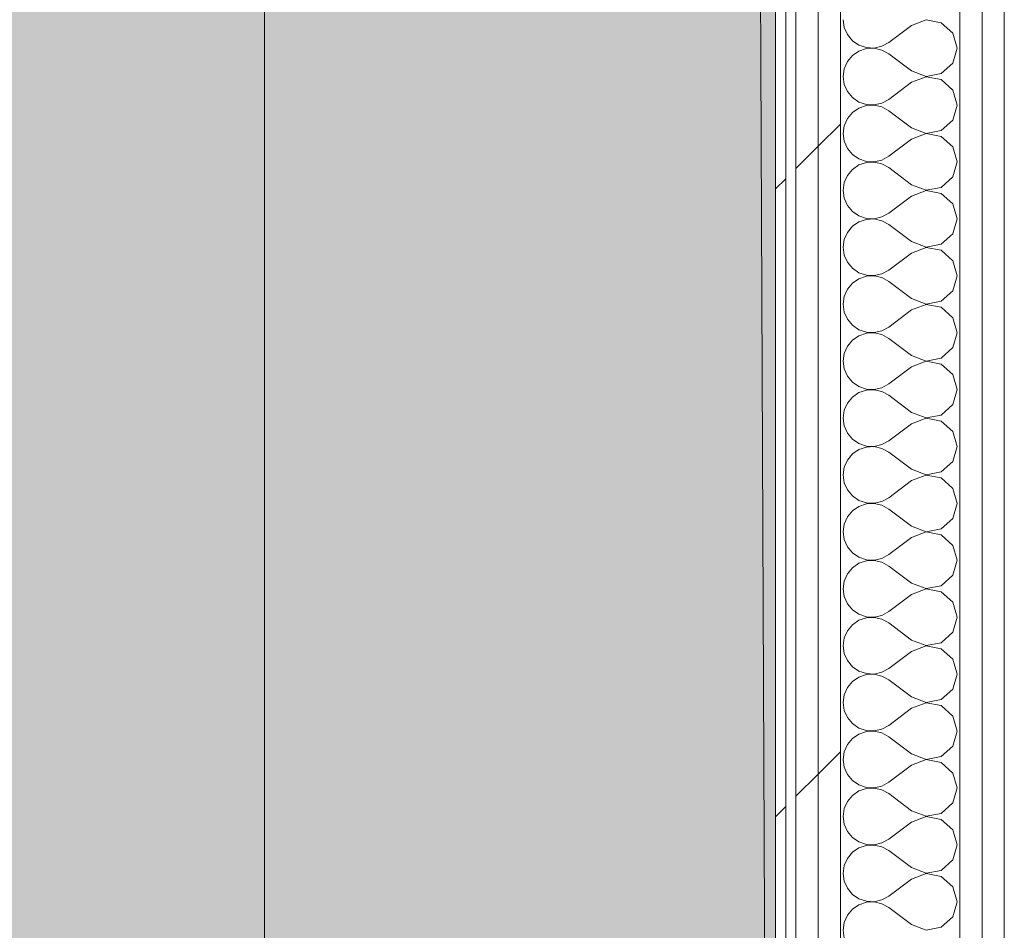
# Model space of a CAD drawing. Header units: millimetres. Extents: x -28277 to 305935, y -19284 to 4746.
# Tile 198 of 256: x 176834 to 177411, y 500 to 1033. Entities that reach past the tile are written whole.
import ezdxf

# ---------------------------------------------------------------- set-up
doc = ezdxf.new("R2010")
doc.units = ezdxf.units.MM
doc.header["$MEASUREMENT"] = 0
doc.linetypes.add('Wipeout_Contour', pattern=[1000, 0, -1000])
doc.layers.add('Nuevo_08_E_Envans secs', color=7, linetype='Continuous')
doc.layers.add('Nuevo_09_EI_Mobiliari general', color=7, linetype='Continuous')
doc.layers.add('Nuevo_08_E_Envans secs_Pluma_Nº__1', color=7, linetype='Continuous', lineweight=5)
doc.layers.add('Nuevo_09_EI_Mobiliari general_Pluma_Nº__1', color=7, linetype='Continuous', lineweight=5)
for name, color, linetype, lineweight, true_color in [('Nuevo_08_E_Envans secs_Pluma_Nº__102', 7, 'Continuous', 5, 0xcccccc), ('Nuevo_08_E_Envans secs_Pluma_Nº__171', 171, 'Continuous', 13, 0xaaaaff), ('Nuevo_08_E_Envans secs_Pluma_Nº__177', 7, 'Continuous', 15, 0xf7e046)]:
    doc.layers.add(name, color=color, linetype=linetype, lineweight=lineweight, true_color=true_color)
pattern_1 = [(45, (184431.64, 0), (-367.696, 367.696), [390, -130]), (45, (184431.64, 367.7), (-367.696, 367.696), [390, -130])]

# ---------------------------------------------------------------- blocks, each defined once
blk = doc.blocks.new('Forjado_10_7', base_point=(172148.81, 1963.55))
at = {"layer": 'Nuevo_09_EI_Mobiliari general', "linetype": 'Continuous', "lineweight": 0, "true_color": 0xffffff}
blk.add_hatch(color=7, dxfattribs=at).paths.add_polyline_path([(172148.81, 1963.55), (172148.81, -1128.98), (177277.23, -1128.98), (177263.79, 1963.55), (176476.54, 1963.55), (176476.54, -328.98), (172948.81, -328.98), (172948.81, 1963.55)])
at = {"layer": 'Nuevo_09_EI_Mobiliari general_Pluma_Nº__1', "color": 7, "linetype": 'Continuous', "lineweight": 5, "flags": 128}
blk.add_lwpolyline([(172148.81, 1963.55), (172148.81, -1128.98), (177277.23, -1128.98), (177263.79, 1963.55), (176476.54, 1963.55), (176476.54, -328.98), (172948.81, -328.98), (172948.81, 1963.55)], close=True, dxfattribs=at)
blk = doc.blocks.new('*X435', base_point=(184431.64, 0))
at = {"layer": 'Nuevo_08_E_Envans secs_Pluma_Nº__102', "color": 254, "linetype": 'Continuous', "lineweight": 5, "true_color": 0xcccccc}
for p, q in [((177316.2, 1033.33), (177316.84, 1028.78)), ((177364.71, 1033.27), (177356.2, 1030)), ((177373.66, 1031.57), (177364.71, 1033.27)), ((177316.84, 1028.78), (177318.69, 1024.57)), ((177356.2, 1030), (177342.87, 1020)), ((177380.38, 1025.43), (177373.66, 1031.57)), ((177318.69, 1024.57), (177321.63, 1021.03)), ((177321.63, 1021.03), (177325.42, 1018.43)), ((177382.87, 1016.67), (177380.38, 1025.43)), ((177325.42, 1014.91), (177321.63, 1012.3)), ((177325.42, 1018.43), (177329.77, 1016.96)), ((177329.77, 1016.38), (177325.42, 1014.91)), ((177329.77, 1016.96), (177334.37, 1016.73)), ((177334.37, 1016.6), (177329.77, 1016.38)), ((177334.37, 1016.73), (177338.85, 1017.77)), ((177338.85, 1015.56), (177334.37, 1016.6)), ((177338.85, 1017.77), (177342.87, 1020)), ((177342.87, 1013.33), (177338.85, 1015.56)), ((177380.38, 1007.9), (177382.87, 1016.67)), ((177321.63, 1012.3), (177318.69, 1008.76)), ((177356.2, 1003.33), (177342.87, 1013.33)), ((177316.84, 1004.55), (177316.2, 1000)), ((177318.69, 1008.76), (177316.84, 1004.55)), ((177356.2, 1003.33), (177364.71, 1000.07)), ((177373.66, 1001.76), (177380.38, 1007.9)), ((177316.2, 1000), (177316.84, 995.45)), ((177364.71, 999.93), (177356.2, 996.67)), ((177364.71, 1000.07), (177373.66, 1001.76)), ((177373.66, 998.24), (177364.71, 999.93)), ((177380.38, 992.1), (177373.66, 998.24)), ((177316.84, 995.45), (177318.69, 991.24)), ((177356.2, 996.67), (177342.87, 986.67)), ((177382.87, 983.33), (177380.38, 992.1)), ((177318.69, 991.24), (177321.63, 987.7)), ((177321.63, 987.7), (177325.42, 985.09)), ((177338.85, 984.44), (177342.87, 986.67)), ((177325.42, 981.57), (177321.63, 978.97)), ((177325.42, 985.09), (177329.77, 983.62)), ((177329.77, 983.04), (177325.42, 981.57)), ((177329.77, 983.62), (177334.37, 983.4)), ((177334.37, 983.27), (177329.77, 983.04)), ((177334.37, 983.4), (177338.85, 984.44)), ((177338.85, 982.23), (177334.37, 983.27)), ((177342.87, 980), (177338.85, 982.23)), ((177380.38, 974.57), (177382.87, 983.33)), ((177318.69, 975.43), (177316.84, 971.22)), ((177321.63, 978.97), (177318.69, 975.43)), ((177356.2, 970), (177342.87, 980)), ((177373.66, 968.43), (177380.38, 974.57)), ((177316.84, 971.22), (177316.2, 966.67)), ((177356.2, 970), (177364.71, 966.73)), ((177316.2, 966.67), (177316.84, 962.11)), ((177356.2, 963.33), (177342.87, 953.33)), ((177364.71, 966.6), (177356.2, 963.33)), ((177364.71, 966.73), (177373.66, 968.43)), ((177373.66, 964.91), (177364.71, 966.6)), ((177380.38, 958.76), (177373.66, 964.91)), ((177316.84, 962.11), (177318.69, 957.9)), ((177318.69, 957.9), (177321.63, 954.36)), ((177382.87, 950), (177380.38, 958.76)), ((177321.63, 954.36), (177325.42, 951.76)), ((177325.42, 951.76), (177329.77, 950.29)), ((177338.85, 951.11), (177342.87, 953.33)), ((177321.63, 945.64), (177318.69, 942.1)), ((177325.42, 948.24), (177321.63, 945.64)), ((177329.77, 949.71), (177325.42, 948.24)), ((177329.77, 950.29), (177334.37, 950.07)), ((177334.37, 949.93), (177329.77, 949.71)), ((177334.37, 950.07), (177338.85, 951.11)), ((177338.85, 948.89), (177334.37, 949.93)), ((177342.87, 946.67), (177338.85, 948.89)), ((177356.2, 936.67), (177342.87, 946.67)), ((177380.38, 941.24), (177382.87, 950)), ((177318.69, 942.1), (177316.84, 937.89)), ((177373.66, 935.09), (177380.38, 941.24)), ((177316.84, 937.89), (177316.2, 933.33)), ((177356.2, 936.67), (177364.71, 933.4)), ((177364.71, 933.4), (177373.66, 935.09)), ((177316.2, 933.33), (177316.84, 928.78)), ((177316.84, 928.78), (177318.69, 924.57)), ((177356.2, 930), (177342.87, 920)), ((177364.71, 933.27), (177356.2, 930)), ((177373.66, 931.57), (177364.71, 933.27)), ((177380.38, 925.43), (177373.66, 931.57)), ((177318.69, 924.57), (177321.63, 921.03)), ((177382.87, 916.67), (177380.38, 925.43)), ((177321.63, 921.03), (177325.42, 918.43)), ((177325.42, 918.43), (177329.77, 916.96)), ((177329.77, 916.96), (177334.37, 916.73)), ((177334.37, 916.73), (177338.85, 917.77)), ((177338.85, 917.77), (177342.87, 920)), ((177380.38, 907.9), (177382.87, 916.67)), ((177321.63, 912.3), (177318.69, 908.76)), ((177325.42, 914.91), (177321.63, 912.3)), ((177329.77, 916.38), (177325.42, 914.91)), ((177334.37, 916.6), (177329.77, 916.38)), ((177338.85, 915.56), (177334.37, 916.6)), ((177342.87, 913.33), (177338.85, 915.56)), ((177356.2, 903.33), (177342.87, 913.33)), ((177318.69, 908.76), (177316.84, 904.55)), ((177373.66, 901.76), (177380.38, 907.9)), ((177316.84, 904.55), (177316.2, 900)), ((177316.2, 900), (177316.84, 895.45)), ((177356.2, 903.33), (177364.71, 900.07)), ((177364.71, 899.93), (177356.2, 896.67)), ((177364.71, 900.07), (177373.66, 901.76)), ((177373.66, 898.24), (177364.71, 899.93)), ((177316.84, 895.45), (177318.69, 891.24)), ((177356.2, 896.67), (177342.87, 886.67)), ((177380.38, 892.1), (177373.66, 898.24)), ((177318.69, 891.24), (177321.63, 887.7)), ((177382.87, 883.33), (177380.38, 892.1)), ((177321.63, 887.7), (177325.42, 885.09)), ((177325.42, 885.09), (177329.77, 883.62)), ((177329.77, 883.04), (177325.42, 881.57)), ((177329.77, 883.62), (177334.37, 883.4)), ((177334.37, 883.27), (177329.77, 883.04)), ((177334.37, 883.4), (177338.85, 884.44)), ((177338.85, 882.23), (177334.37, 883.27)), ((177338.85, 884.44), (177342.87, 886.67)), ((177342.87, 880), (177338.85, 882.23)), ((177380.38, 874.57), (177382.87, 883.33)), ((177321.63, 878.97), (177318.69, 875.43)), ((177325.42, 881.57), (177321.63, 878.97)), ((177356.2, 870), (177342.87, 880)), ((177316.84, 871.22), (177316.2, 866.67)), ((177318.69, 875.43), (177316.84, 871.22)), ((177373.66, 868.43), (177380.38, 874.57)), ((177316.2, 866.67), (177316.84, 862.11)), ((177356.2, 870), (177364.71, 866.73)), ((177364.71, 866.6), (177356.2, 863.33)), ((177364.71, 866.73), (177373.66, 868.43)), ((177373.66, 864.91), (177364.71, 866.6)), ((177380.38, 858.76), (177373.66, 864.91)), ((177316.84, 862.11), (177318.69, 857.9)), ((177356.2, 863.33), (177342.87, 853.33)), ((177318.69, 857.9), (177321.63, 854.36)), ((177321.63, 854.36), (177325.42, 851.76)), ((177338.85, 851.11), (177342.87, 853.33)), ((177382.87, 850), (177380.38, 858.76)), ((177325.42, 848.24), (177321.63, 845.64)), ((177325.42, 851.76), (177329.77, 850.29)), ((177329.77, 849.71), (177325.42, 848.24)), ((177329.77, 850.29), (177334.37, 850.07)), ((177334.37, 849.93), (177329.77, 849.71)), ((177334.37, 850.07), (177338.85, 851.11)), ((177338.85, 848.89), (177334.37, 849.93)), ((177342.87, 846.67), (177338.85, 848.89)), ((177380.38, 841.24), (177382.87, 850)), ((177318.69, 842.1), (177316.84, 837.89)), ((177321.63, 845.64), (177318.69, 842.1)), ((177356.2, 836.67), (177342.87, 846.67)), ((177316.84, 837.89), (177316.2, 833.33)), ((177356.2, 836.67), (177364.71, 833.4)), ((177373.66, 835.09), (177380.38, 841.24)), ((177316.2, 833.33), (177316.84, 828.78)), ((177364.71, 833.27), (177356.2, 830)), ((177364.71, 833.4), (177373.66, 835.09)), ((177373.66, 831.57), (177364.71, 833.27)), ((177380.38, 825.43), (177373.66, 831.57)), ((177316.84, 828.78), (177318.69, 824.57)), ((177318.69, 824.57), (177321.63, 821.03)), ((177356.2, 830), (177342.87, 820)), ((177382.87, 816.67), (177380.38, 825.43)), ((177321.63, 821.03), (177325.42, 818.43)), ((177338.85, 817.77), (177342.87, 820)), ((177325.42, 814.91), (177321.63, 812.3)), ((177325.42, 818.43), (177329.77, 816.96)), ((177329.77, 816.38), (177325.42, 814.91)), ((177329.77, 816.96), (177334.37, 816.73)), ((177334.37, 816.6), (177329.77, 816.38)), ((177334.37, 816.73), (177338.85, 817.77)), ((177338.85, 815.56), (177334.37, 816.6)), ((177342.87, 813.33), (177338.85, 815.56)), ((177356.2, 803.33), (177342.87, 813.33)), ((177380.38, 807.9), (177382.87, 816.67)), ((177318.69, 808.76), (177316.84, 804.55)), ((177321.63, 812.3), (177318.69, 808.76)), ((177373.66, 801.76), (177380.38, 807.9)), ((177316.84, 804.55), (177316.2, 800)), ((177356.2, 803.33), (177364.71, 800.07)), ((177364.71, 800.07), (177373.66, 801.76)), ((177316.2, 800), (177316.84, 795.45)), ((177356.2, 796.67), (177342.87, 786.67)), ((177364.71, 799.93), (177356.2, 796.67)), ((177373.66, 798.24), (177364.71, 799.93)), ((177380.38, 792.1), (177373.66, 798.24)), ((177316.84, 795.45), (177318.69, 791.24)), ((177318.69, 791.24), (177321.63, 787.7)), ((177382.87, 783.33), (177380.38, 792.1)), ((177321.63, 787.7), (177325.42, 785.09)), ((177325.42, 785.09), (177329.77, 783.62)), ((177334.37, 783.4), (177338.85, 784.44)), ((177338.85, 784.44), (177342.87, 786.67)), ((177321.63, 778.97), (177318.69, 775.43)), ((177325.42, 781.57), (177321.63, 778.97)), ((177329.77, 783.04), (177325.42, 781.57)), ((177329.77, 783.62), (177334.37, 783.4)), ((177334.37, 783.27), (177329.77, 783.04)), ((177338.85, 782.23), (177334.37, 783.27)), ((177342.87, 780), (177338.85, 782.23)), ((177356.2, 770), (177342.87, 780)), ((177380.38, 774.57), (177382.87, 783.33)), ((177318.69, 775.43), (177316.84, 771.22)), ((177373.66, 768.43), (177380.38, 774.57)), ((177316.84, 771.22), (177316.2, 766.67)), ((177356.2, 770), (177364.71, 766.73)), ((177364.71, 766.73), (177373.66, 768.43)), ((177316.2, 766.67), (177316.84, 762.11)), ((177316.84, 762.11), (177318.69, 757.9)), ((177356.2, 763.33), (177342.87, 753.33)), ((177364.71, 766.6), (177356.2, 763.33)), ((177373.66, 764.91), (177364.71, 766.6)), ((177380.38, 758.76), (177373.66, 764.91)), ((177318.69, 757.9), (177321.63, 754.36)), ((177382.87, 750), (177380.38, 758.76)), ((177321.63, 754.36), (177325.42, 751.76)), ((177325.42, 751.76), (177329.77, 750.29)), ((177329.77, 749.71), (177325.42, 748.24)), ((177329.77, 750.29), (177334.37, 750.07)), ((177334.37, 749.93), (177329.77, 749.71)), ((177334.37, 750.07), (177338.85, 751.11)), ((177338.85, 748.89), (177334.37, 749.93)), ((177338.85, 751.11), (177342.87, 753.33)), ((177380.38, 741.24), (177382.87, 750)), ((177321.63, 745.64), (177318.69, 742.1)), ((177325.42, 748.24), (177321.63, 745.64)), ((177342.87, 746.67), (177338.85, 748.89)), ((177356.2, 736.67), (177342.87, 746.67)), ((177318.69, 742.1), (177316.84, 737.89)), ((177373.66, 735.09), (177380.38, 741.24)), ((177316.84, 737.89), (177316.2, 733.33)), ((177316.2, 733.33), (177316.84, 728.78)), ((177356.2, 736.67), (177364.71, 733.4)), ((177364.71, 733.27), (177356.2, 730)), ((177364.71, 733.4), (177373.66, 735.09)), ((177373.66, 731.57), (177364.71, 733.27)), ((177316.84, 728.78), (177318.69, 724.57)), ((177356.2, 730), (177342.87, 720)), ((177380.38, 725.43), (177373.66, 731.57)), ((177318.69, 724.57), (177321.63, 721.03)), ((177321.63, 721.03), (177325.42, 718.43)), ((177382.87, 716.67), (177380.38, 725.43)), ((177325.42, 714.91), (177321.63, 712.3)), ((177325.42, 718.43), (177329.77, 716.96)), ((177329.77, 716.38), (177325.42, 714.91)), ((177329.77, 716.96), (177334.37, 716.73)), ((177334.37, 716.6), (177329.77, 716.38)), ((177334.37, 716.73), (177338.85, 717.77)), ((177338.85, 715.56), (177334.37, 716.6)), ((177338.85, 717.77), (177342.87, 720)), ((177342.87, 713.33), (177338.85, 715.56)), ((177380.38, 707.9), (177382.87, 716.67)), ((177321.63, 712.3), (177318.69, 708.76)), ((177356.2, 703.33), (177342.87, 713.33)), ((177316.84, 704.55), (177316.2, 700)), ((177318.69, 708.76), (177316.84, 704.55)), ((177356.2, 703.33), (177364.71, 700.07)), ((177373.66, 701.76), (177380.38, 707.9)), ((177316.2, 700), (177316.84, 695.45)), ((177364.71, 699.93), (177356.2, 696.67)), ((177364.71, 700.07), (177373.66, 701.76)), ((177373.66, 698.24), (177364.71, 699.93)), ((177380.38, 692.1), (177373.66, 698.24)), ((177316.84, 695.45), (177318.69, 691.24)), ((177356.2, 696.67), (177342.87, 686.67)), ((177382.87, 683.33), (177380.38, 692.1)), ((177318.69, 691.24), (177321.63, 687.7)), ((177321.63, 687.7), (177325.42, 685.09)), ((177338.85, 684.44), (177342.87, 686.67)), ((177325.42, 681.57), (177321.63, 678.97)), ((177325.42, 685.09), (177329.77, 683.62)), ((177329.77, 683.04), (177325.42, 681.57)), ((177329.77, 683.62), (177334.37, 683.4)), ((177334.37, 683.27), (177329.77, 683.04)), ((177334.37, 683.4), (177338.85, 684.44)), ((177338.85, 682.23), (177334.37, 683.27)), ((177342.87, 680), (177338.85, 682.23)), ((177380.38, 674.57), (177382.87, 683.33)), ((177318.69, 675.43), (177316.84, 671.22)), ((177321.63, 678.97), (177318.69, 675.43)), ((177356.2, 670), (177342.87, 680)), ((177373.66, 668.43), (177380.38, 674.57)), ((177316.84, 671.22), (177316.2, 666.67)), ((177356.2, 670), (177364.71, 666.73)), ((177316.2, 666.67), (177316.84, 662.11)), ((177356.2, 663.33), (177342.87, 653.33)), ((177364.71, 666.6), (177356.2, 663.33)), ((177364.71, 666.73), (177373.66, 668.43)), ((177373.66, 664.91), (177364.71, 666.6)), ((177380.38, 658.76), (177373.66, 664.91)), ((177316.84, 662.11), (177318.69, 657.9)), ((177318.69, 657.9), (177321.63, 654.36)), ((177382.87, 650), (177380.38, 658.76)), ((177321.63, 654.36), (177325.42, 651.76)), ((177325.42, 651.76), (177329.77, 650.29)), ((177338.85, 651.11), (177342.87, 653.33)), ((177325.42, 648.24), (177321.63, 645.64)), ((177329.77, 649.71), (177325.42, 648.24)), ((177329.77, 650.29), (177334.37, 650.07)), ((177334.37, 649.93), (177329.77, 649.71)), ((177334.37, 650.07), (177338.85, 651.11)), ((177338.85, 648.89), (177334.37, 649.93)), ((177342.87, 646.67), (177338.85, 648.89)), ((177356.2, 636.67), (177342.87, 646.67)), ((177380.38, 641.24), (177382.87, 650)), ((177318.69, 642.1), (177316.84, 637.89)), ((177321.63, 645.64), (177318.69, 642.1)), ((177373.66, 635.09), (177380.38, 641.24)), ((177316.84, 637.89), (177316.2, 633.33)), ((177356.2, 636.67), (177364.71, 633.4)), ((177364.71, 633.4), (177373.66, 635.09)), ((177316.2, 633.33), (177316.84, 628.78)), ((177316.84, 628.78), (177318.69, 624.57)), ((177356.2, 630), (177342.87, 620)), ((177364.71, 633.27), (177356.2, 630)), ((177373.66, 631.57), (177364.71, 633.27)), ((177380.38, 625.43), (177373.66, 631.57)), ((177318.69, 624.57), (177321.63, 621.03)), ((177382.87, 616.67), (177380.38, 625.43)), ((177321.63, 621.03), (177325.42, 618.43)), ((177325.42, 618.43), (177329.77, 616.96)), ((177329.77, 616.96), (177334.37, 616.73)), ((177334.37, 616.73), (177338.85, 617.77)), ((177338.85, 617.77), (177342.87, 620)), ((177321.63, 612.3), (177318.69, 608.76)), ((177325.42, 614.91), (177321.63, 612.3)), ((177329.77, 616.38), (177325.42, 614.91)), ((177334.37, 616.6), (177329.77, 616.38)), ((177338.85, 615.56), (177334.37, 616.6)), ((177342.87, 613.33), (177338.85, 615.56)), ((177356.2, 603.33), (177342.87, 613.33)), ((177380.38, 607.9), (177382.87, 616.67)), ((177318.69, 608.76), (177316.84, 604.55)), ((177373.66, 601.76), (177380.38, 607.9)), ((177316.84, 604.55), (177316.2, 600)), ((177316.2, 600), (177316.84, 595.45)), ((177356.2, 603.33), (177364.71, 600.07)), ((177364.71, 599.93), (177356.2, 596.67)), ((177364.71, 600.07), (177373.66, 601.76)), ((177373.66, 598.24), (177364.71, 599.93)), ((177316.84, 595.45), (177318.69, 591.24)), ((177356.2, 596.67), (177342.87, 586.67)), ((177380.38, 592.1), (177373.66, 598.24)), ((177318.69, 591.24), (177321.63, 587.7)), ((177382.87, 583.33), (177380.38, 592.1)), ((177321.63, 587.7), (177325.42, 585.09)), ((177325.42, 585.09), (177329.77, 583.62)), ((177329.77, 583.04), (177325.42, 581.57)), ((177329.77, 583.62), (177334.37, 583.4)), ((177334.37, 583.27), (177329.77, 583.04)), ((177334.37, 583.4), (177338.85, 584.44)), ((177338.85, 582.23), (177334.37, 583.27)), ((177338.85, 584.44), (177342.87, 586.67)), ((177380.38, 574.57), (177382.87, 583.33)), ((177321.63, 578.97), (177318.69, 575.43)), ((177325.42, 581.57), (177321.63, 578.97)), ((177342.87, 580), (177338.85, 582.23)), ((177356.2, 570), (177342.87, 580)), ((177316.84, 571.22), (177316.2, 566.67)), ((177318.69, 575.43), (177316.84, 571.22)), ((177373.66, 568.43), (177380.38, 574.57)), ((177316.2, 566.67), (177316.84, 562.11)), ((177356.2, 570), (177364.71, 566.73)), ((177364.71, 566.6), (177356.2, 563.33)), ((177364.71, 566.73), (177373.66, 568.43)), ((177373.66, 564.91), (177364.71, 566.6)), ((177316.84, 562.11), (177318.69, 557.9)), ((177356.2, 563.33), (177342.87, 553.33)), ((177380.38, 558.76), (177373.66, 564.91)), ((177318.69, 557.9), (177321.63, 554.36)), ((177321.63, 554.36), (177325.42, 551.76)), ((177382.87, 550), (177380.38, 558.76)), ((177325.42, 548.24), (177321.63, 545.64)), ((177325.42, 551.76), (177329.77, 550.29)), ((177329.77, 549.71), (177325.42, 548.24)), ((177329.77, 550.29), (177334.37, 550.07)), ((177334.37, 549.93), (177329.77, 549.71)), ((177334.37, 550.07), (177338.85, 551.11)), ((177338.85, 548.89), (177334.37, 549.93)), ((177338.85, 551.11), (177342.87, 553.33)), ((177342.87, 546.67), (177338.85, 548.89)), ((177380.38, 541.24), (177382.87, 550)), ((177318.69, 542.1), (177316.84, 537.89)), ((177321.63, 545.64), (177318.69, 542.1)), ((177356.2, 536.67), (177342.87, 546.67)), ((177316.84, 537.89), (177316.2, 533.33)), ((177356.2, 536.67), (177364.71, 533.4)), ((177373.66, 535.09), (177380.38, 541.24)), ((177316.2, 533.33), (177316.84, 528.78)), ((177364.71, 533.27), (177356.2, 530)), ((177364.71, 533.4), (177373.66, 535.09)), ((177373.66, 531.57), (177364.71, 533.27)), ((177380.38, 525.43), (177373.66, 531.57)), ((177316.84, 528.78), (177318.69, 524.57)), ((177356.2, 530), (177342.87, 520)), ((177382.87, 516.67), (177380.38, 525.43)), ((177318.69, 524.57), (177321.63, 521.03)), ((177321.63, 521.03), (177325.42, 518.43)), ((177338.85, 517.77), (177342.87, 520)), ((177325.42, 514.91), (177321.63, 512.3)), ((177325.42, 518.43), (177329.77, 516.96)), ((177329.77, 516.38), (177325.42, 514.91)), ((177329.77, 516.96), (177334.37, 516.73)), ((177334.37, 516.6), (177329.77, 516.38)), ((177334.37, 516.73), (177338.85, 517.77)), ((177338.85, 515.56), (177334.37, 516.6)), ((177342.87, 513.33), (177338.85, 515.56)), ((177356.2, 503.33), (177342.87, 513.33)), ((177380.38, 507.9), (177382.87, 516.67)), ((177318.69, 508.76), (177316.84, 504.55)), ((177321.63, 512.3), (177318.69, 508.76)), ((177373.66, 501.76), (177380.38, 507.9)), ((177316.84, 504.55), (177316.2, 500)), ((177356.2, 503.33), (177364.71, 500.07)), ((177364.71, 500.07), (177373.66, 501.76)), ((177316.2, 500), (177316.84, 495.45))]:
    blk.add_line(p, q, dxfattribs=at)
blk = doc.blocks.new('Muro_131_7', base_point=(177410.54, 1963.55))
at = {"color": 254, "linetype": 'Wipeout_Contour', "lineweight": 0, "ltscale": 709646.663837}
blk.add_wipeout([(177397.54, 2084.55), (177397.54, -1033.98), (177410.54, -1033.98), (177410.54, 2084.55)], dxfattribs=at).dxf.layer = 'Nuevo_08_E_Envans secs'
at = {"color": 254, "linetype": 'Wipeout_Contour', "lineweight": 0, "ltscale": 709145.922455}
blk.add_wipeout([(177276.54, 1963.55), (177276.54, -1033.98), (177282.54, -1033.98), (177282.54, 1963.55)], dxfattribs=at).dxf.layer = 'Nuevo_08_E_Envans secs'
at = {"layer": 'Nuevo_08_E_Envans secs_Pluma_Nº__171', "linetype": 'Continuous', "lineweight": 13, "true_color": 0xaaaaff}
h = blk.add_hatch(dxfattribs=at)
h.set_pattern_fill('Panellat_HPL_0007', color=161, style=0, pattern_type=2)
h.set_pattern_definition(pattern_1)
h.paths.add_polyline_path([(177276.54, 1963.55), (177276.54, -1033.98), (177282.54, -1033.98), (177282.54, 1963.55)])
at = {"layer": 'Nuevo_08_E_Envans secs_Pluma_Nº__177', "linetype": 'Continuous', "lineweight": 15, "true_color": 0xf7e046}
h = blk.add_hatch(dxfattribs=at)
h.set_pattern_fill('Panellat_HPL_0007', color=53, style=0, pattern_type=2)
h.set_pattern_definition(pattern_1)
h.paths.add_polyline_path([(177397.54, 2084.55), (177397.54, -1033.98), (177410.54, -1033.98), (177410.54, 2084.55)])
at = {"layer": 'Nuevo_08_E_Envans secs_Pluma_Nº__1', "color": 7, "linetype": 'Continuous', "lineweight": 5}
blk.add_line((177282.54, -1033.98), (177282.54, 1963.55), dxfattribs=at)
at = {"layer": 'Nuevo_08_E_Envans secs_Pluma_Nº__1', "color": 7, "linetype": 'Continuous', "lineweight": 5, "flags": 128}
for points in [[(177410.54, -1033.98), (177410.54, 2097.55)], [(177276.54, 1963.55), (177276.54, -1033.98)]]:
    blk.add_lwpolyline(points, dxfattribs=at)
at = {"color": 254, "linetype": 'Wipeout_Contour', "lineweight": 0, "ltscale": 709594.361517}
blk.add_wipeout([(177384.54, 2071.55), (177384.54, -1033.98), (177397.54, -1033.98), (177397.54, 2071.55)], dxfattribs=at).dxf.layer = 'Nuevo_08_E_Envans secs'
at = {"layer": 'Nuevo_08_E_Envans secs_Pluma_Nº__177', "linetype": 'Continuous', "lineweight": 15, "true_color": 0xf7e046}
h = blk.add_hatch(dxfattribs=at)
h.set_pattern_fill('Panellat_HPL_0007', color=53, style=0, pattern_type=2)
h.set_pattern_definition(pattern_1)
h.paths.add_polyline_path([(177384.54, 2071.55), (177384.54, -1033.98), (177397.54, -1033.98), (177397.54, 2071.55)])
at = {"layer": 'Nuevo_08_E_Envans secs_Pluma_Nº__1', "color": 7, "linetype": 'Continuous', "lineweight": 5}
for p, q in [((177397.54, -1033.98), (177397.54, 2071.55)), ((177384.54, -1033.98), (177384.54, 2001.55))]:
    blk.add_line(p, q, dxfattribs=at)
at = {"layer": 'Nuevo_08_E_Envans secs', "color": 7, "lineweight": 20}
blk.add_blockref('*X435', (184431.64, 0), dxfattribs=at)
at = {"color": 254, "linetype": 'Wipeout_Contour', "lineweight": 0, "ltscale": 709260.475206}
blk.add_wipeout([(177301.54, 1988.55), (177301.54, -1033.98), (177314.54, -1033.98), (177314.54, 1988.55)], dxfattribs=at).dxf.layer = 'Nuevo_08_E_Envans secs'
at = {"layer": 'Nuevo_08_E_Envans secs_Pluma_Nº__177', "linetype": 'Continuous', "lineweight": 15, "true_color": 0xf7e046}
h = blk.add_hatch(dxfattribs=at)
h.set_pattern_fill('Panellat_HPL_0007', color=53, style=0, pattern_type=2)
h.set_pattern_definition(pattern_1)
h.paths.add_polyline_path([(177301.54, 1988.55), (177301.54, -1033.98), (177314.54, -1033.98), (177314.54, 1988.55)])
at = {"layer": 'Nuevo_08_E_Envans secs_Pluma_Nº__1', "color": 7, "linetype": 'Continuous', "lineweight": 5}
blk.add_line((177314.54, -1033.98), (177314.54, 1988.55), dxfattribs=at)
at = {"color": 254, "linetype": 'Wipeout_Contour', "lineweight": 0, "ltscale": 709208.186637}
blk.add_wipeout([(177288.54, 1975.55), (177288.54, -1033.98), (177301.54, -1033.98), (177301.54, 1975.55)], dxfattribs=at).dxf.layer = 'Nuevo_08_E_Envans secs'
at = {"layer": 'Nuevo_08_E_Envans secs_Pluma_Nº__177', "linetype": 'Continuous', "lineweight": 15, "true_color": 0xf7e046}
h = blk.add_hatch(dxfattribs=at)
h.set_pattern_fill('Panellat_HPL_0007', color=53, style=0, pattern_type=2)
h.set_pattern_definition(pattern_1)
h.paths.add_polyline_path([(177288.54, 1975.55), (177288.54, -1033.98), (177301.54, -1033.98), (177301.54, 1975.55)])
at = {"layer": 'Nuevo_08_E_Envans secs_Pluma_Nº__1', "color": 7, "linetype": 'Continuous', "lineweight": 5}
for p, q in [((177301.54, -1033.98), (177301.54, 1975.55)), ((177288.54, -1033.98), (177288.54, 1969.55))]:
    blk.add_line(p, q, dxfattribs=at)
blk = doc.blocks.new('Forjado_13_7', base_point=(177276.54, 1963.55))
at = {"layer": 'Nuevo_09_EI_Mobiliari general', "linetype": 'Continuous', "lineweight": 0, "true_color": 0xffffff}
blk.add_hatch(color=7, dxfattribs=at).paths.add_polyline_path([(177276.54, 1963.55), (176977.38, 1963.55), (176977.38, -968.98), (177276.54, -968.98)])
at = {"layer": 'Nuevo_09_EI_Mobiliari general_Pluma_Nº__1', "color": 7, "linetype": 'Continuous', "lineweight": 5, "flags": 128}
blk.add_lwpolyline([(177276.54, 1963.55), (176977.38, 1963.55), (176977.38, -968.98), (177276.54, -968.98)], close=True, dxfattribs=at)

msp = doc.modelspace()

# ---------------------------------------------------------------- block references
at = {"layer": 'Nuevo_09_EI_Mobiliari general', "color": 7, "linetype": 'Continuous', "lineweight": 5}
msp.add_blockref('Forjado_10_7', (172148.808, 1963.555), dxfattribs=at)

# ---------------------------------------------------------------- next in the draw order: block references
at = {"layer": 'Nuevo_08_E_Envans secs', "color": 7, "lineweight": 20}
msp.add_blockref('Muro_131_7', (177410.536, 1963.555), dxfattribs=at)

# ---------------------------------------------------------------- next in the draw order: block references
at = {"layer": 'Nuevo_09_EI_Mobiliari general', "color": 7, "linetype": 'Continuous', "lineweight": 5}
msp.add_blockref('Forjado_13_7', (177276.536, 1963.555), dxfattribs=at)

doc.saveas('drawing.dxf')
